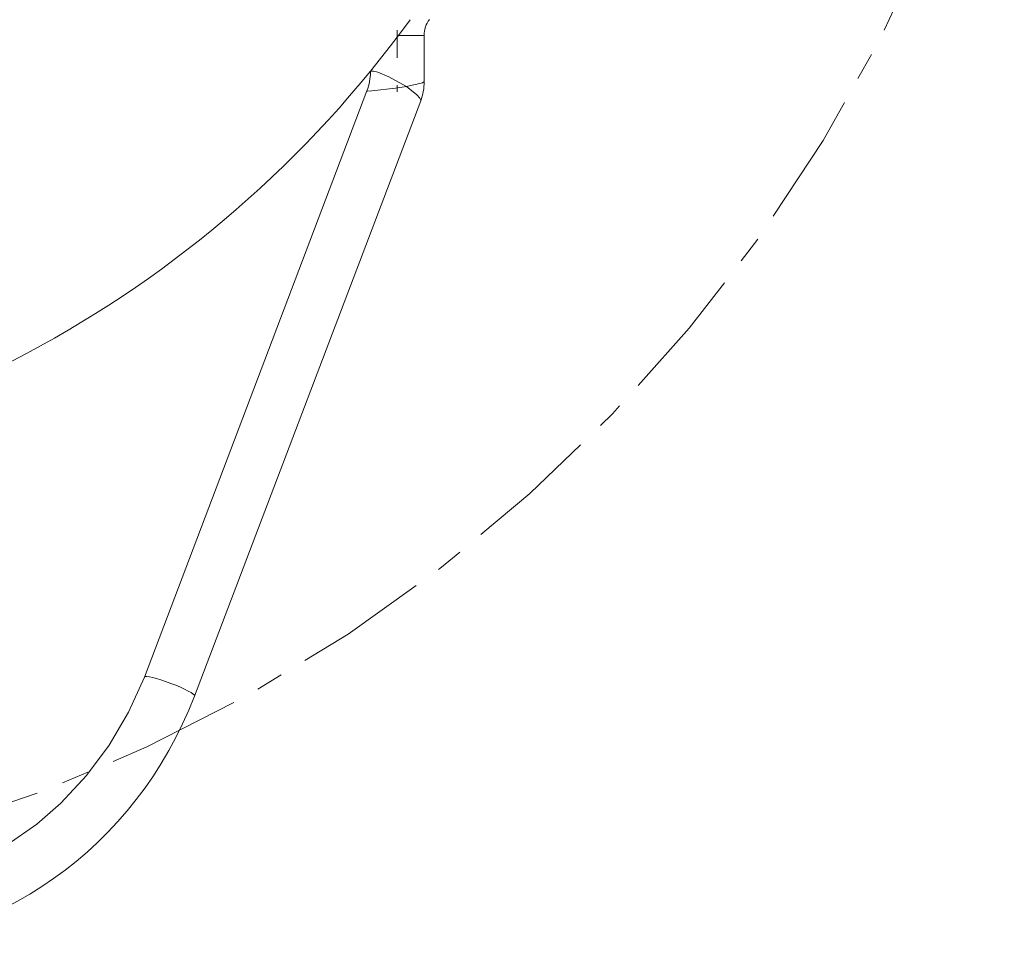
# Model space of a CAD drawing. Header units: centimetres. Extents: x -122 to 72759, y 3298 to 43172.
# Tile 227 of 243: x 31928.77 to 31932.35, y 17185.47 to 17188.84. Entities that reach past the tile are written whole.
import ezdxf

# ---------------------------------------------------------------- set-up
doc = ezdxf.new("R2010")
doc.units = ezdxf.units.CM
doc.header["$MEASUREMENT"] = 0
doc.linetypes.add('DASHDOT', pattern=[25.4, 12.7, -6.35, 0, -6.35])
doc.linetypes.add('MITTE', pattern=[2, 1.25, -0.25, 0.25, -0.25])
doc.layers.get('0').update_dxf_attribs({"lineweight": 5})

# ---------------------------------------------------------------- blocks, each defined once
blk = doc.blocks.new('G$C87052DC9')
at = {"color": 7, "linetype": 'DASHDOT', "lineweight": 13, "ltscale": 0.014292}
blk.add_line((-22.6195, -34.7099), (-22.6195, -35.2816), dxfattribs=at)
at = {"color": 7, "lineweight": 13}
for p, q in [((-22.6083, -34.7576), (-22.3695, -34.7576)), ((-22.3695, -34.7576), (-22.3695, -35.0076)), ((-22.3695, -35.1883), (-22.3695, -35.0076)), ((-22.8695, -35.097), (-22.8695, -35.0906)), ((-24.9729, -40.7282), (-22.9018, -35.2733)), ((-24.5054, -40.9057), (-22.402, -35.3654))]:
    blk.add_line(p, q, dxfattribs=at)
for points in [[(-22.8695, -35.097), (-22.8687, -35.0935), (-22.8664, -35.0908), (-22.8608, -35.0887), (-22.8421, -35.0893), (-22.8022, -35.0998), (-22.699, -35.1431), (-22.534, -35.234)], [(-22.9018, -35.2733), (-22.9019, -35.2736), (-22.9015, -35.2741), (-22.9006, -35.2746), (-22.897, -35.2752), (-22.8554, -35.2739), (-22.6354, -35.2488), (-22.534, -35.234)], [(-22.534, -35.234), (-22.3854, -35.1971), (-22.3713, -35.1907), (-22.3697, -35.189), (-22.3695, -35.1883)], [(-22.534, -35.234), (-22.4392, -35.3088), (-22.4104, -35.3408), (-22.4031, -35.3536), (-22.4016, -35.3589), (-22.402, -35.3654)], [(-24.9729, -40.7282), (-25.1199, -41.0549), (-25.3, -41.3618), (-25.5106, -41.6451), (-25.7491, -41.9013), (-25.9729, -42.0967), (-26.2485, -42.2909), (-26.5485, -42.455), (-26.8634, -42.5826), (-27.1377, -42.6605), (-27.4664, -42.7167), (-27.8022, -42.734)]]:
    blk.add_lwpolyline(points, dxfattribs=at)
at = {"color": 7, "linetype": 'MITTE', "lineweight": 5}
blk.add_arc((-31.1455, -28.1399), 14.6172, 277.91807, 345.85791, dxfattribs=at)
at = {"color": 7, "lineweight": 13}
for centre, radius, start, end in [((-31, -28.4465), 10.5, 271.97611, 324.04943), ((-22.1195, -34.7576), 0.25, 143.24834, 180), ((-23.3663, -35.097), 0.4968, 339.21082, 359.99941), ((-22.8684, -35.1883), 0.4989, 339.21023, 359.99996)]:
    blk.add_arc(centre, radius, start, end, dxfattribs=at)
for centre, major_axis, ratio, start_param, end_param in [((-24.7392, -40.817), (0.2337, -0.0887), 0.128123, 6.283096, 9.424688), ((-27.7818, -39.4824), (-0.0133, 3.7516), 0.943721, 3.131927, 4.319905)]:
    blk.add_ellipse(centre, major_axis=major_axis, ratio=ratio, start_param=start_param, end_param=end_param, dxfattribs=at)

msp = doc.modelspace()

# ---------------------------------------------------------------- block references
at = {"xscale": 0.3907495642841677, "yscale": 0.3907495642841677, "zscale": 0.3907495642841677}
msp.add_blockref('G$C87052DC9', (31938.98374, 17202.36486), dxfattribs=at)

doc.saveas('drawing.dxf')
